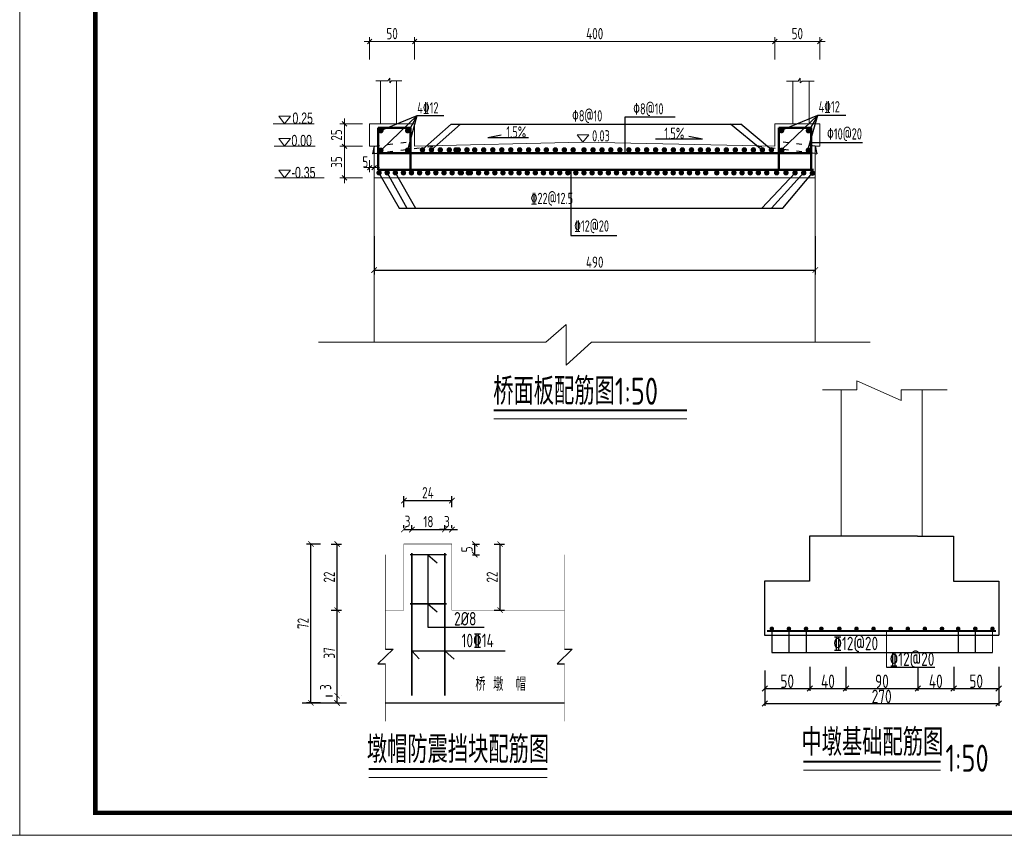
# Model space of a CAD drawing. Header units: inches. Extents: x 112594 to 193184, y 44995 to 116598.
# Tile 23 of 153: x 117681 to 119868, y 58251 to 60063. Entities that reach past the tile are written whole.
import ezdxf

# ---------------------------------------------------------------- set-up
doc = ezdxf.new("R2010")
doc.units = ezdxf.units.IN
doc.header["$MEASUREMENT"] = 0
doc.linetypes.add('ACAD_ISO03W100', pattern=[30, 12, -18])
doc.layers.get('0').update_dxf_attribs({"lineweight": 15})
for name, color, linetype in [('1', 7, 'Continuous'), ('尺寸', 7, 'Continuous'), ('配筋2', 2, 'Continuous')]:
    doc.layers.add(name, color=color, linetype=linetype)
for name, color, linetype, lineweight in [('2CSX', 1, 'Continuous', 40), ('BM1', 7, 'Continuous', 15), ('文字', 7, 'Continuous', 20), ('标准线', 2, 'Continuous', 20), ('细实线', 4, 'Continuous', 25), ('虚线', 2, 'ACAD_ISO03W100', 25), ('轮廓线', 1, 'Continuous', 40), ('配筋1', 1, 'Continuous', 50)]:
    doc.layers.add(name, color=color, linetype=linetype, lineweight=lineweight)
doc.styles.add('HZTXT', font='tssdeng.shx', dxfattribs={"width": 0.75, "bigfont": 'hztxt.shx'})
doc.styles.get("Standard").update_dxf_attribs({"font": 'hztxt_e.shx', "width": 0.7, "bigfont": 'hztxt.shx'})
doc.styles.add('TSSD_Dimension', font='Tssdeng.shx', dxfattribs={"width": 0.7, "bigfont": 'hztxt.shx'})
doc.dimstyles.new('3', dxfattribs={"dimtxt": 25, "dimasz": 12, "dimexe": 10, "dimexo": 30, "dimgap": 5, "dimtad": 1, "dimdec": 0, "dimzin": 0, "dimdsep": 46, "dimtxsty": 'HZTXT', "dimblk": 'ARCHTICK', "dimcen": 0, "dimclrt": 7, "dimazin": 2, "dimtfac": 1, "dimtdec": 0, "dimtix": 1, "dimtmove": 2, "dimatfit": 3, "dimfxl": 250, "dimtolj": 1, "dimtzin": 0, "dimarcsym": 0})
doc.dimstyles.new('6', dxfattribs={"dimtxt": 25, "dimasz": 12, "dimexe": 10, "dimexo": 130, "dimgap": 5, "dimtad": 1, "dimdec": 0, "dimzin": 0, "dimdsep": 46, "dimtxsty": 'HZTXT', "dimblk": 'ARCHTICK', "dimcen": 0, "dimclrt": 7, "dimazin": 2, "dimtfac": 1, "dimtdec": 0, "dimtix": 1, "dimtmove": 2, "dimatfit": 3, "dimfxl": 250, "dimtolj": 1, "dimtzin": 0, "dimarcsym": 0})
doc.dimstyles.new('ISO-25', dxfattribs={"dimtxt": 25, "dimasz": 10, "dimexe": 10, "dimexo": 12, "dimgap": 4, "dimtad": 1, "dimdec": 0, "dimdsep": 46, "dimtxsty": 'HZTXT', "dimblk": 'OBLIQUE', "dimcen": 2.5, "dimdle": 12, "dimclrd": 3, "dimclre": 3, "dimclrt": 3, "dimadec": 0, "dimazin": 0, "dimtfac": 1, "dimtdec": 0, "dimtmove": 2, "dimatfit": 3, "dimfxl": 40, "dimfxlon": 1, "dimarcsym": 0})
doc.dimstyles.new('副本STANDARD', dxfattribs={"dimtxt": 45, "dimasz": 7.5, "dimexe": 5, "dimexo": 2.5, "dimgap": 1, "dimtad": 1, "dimdec": 0, "dimzin": 1, "dimdsep": 46, "dimtxsty": 'HZTXT', "dimblk1": 'OBLIQUE', "dimblk2": 'OBLIQUE', "dimsah": 1, "dimcen": 10, "dimclrd": 4, "dimclre": 4, "dimclrt": 4, "dimadec": 0, "dimazin": 0, "dimtfac": 1, "dimtdec": 0, "dimtmove": 2, "dimatfit": 3, "dimldrblk": 'OBLIQUE', "dimfxl": 1, "dimtolj": 1, "dimtzin": 0, "dimarcsym": 0})

# ---------------------------------------------------------------- blocks, each defined once
blk = doc.blocks.new('_ArchTick')
at = {"color": 0, "linetype": 'ByBlock', "const_width": 0.15}
blk.add_lwpolyline([(-0.5, -0.5), (0.5, 0.5)], dxfattribs=at)
blk = doc.blocks.new('*D560')
at = {"color": 0, "lineweight": -2}
for p, q in [((118686.8, 58897.9), (118702.4, 58897.9)), ((118692.4, 58874.2), (118692.4, 58897.9)), ((118686.8, 58874.2), (118702.4, 58874.2))]:
    blk.add_line(p, q, dxfattribs=at)
at = {"color": 0, "lineweight": -2, "xscale": 12, "yscale": 12, "zscale": 12}
for p, rotation in [((118692.4, 58897.9), 90), ((118692.4, 58874.2), 270)]:
    blk.add_blockref('_ArchTick', p, dxfattribs=dict(at, rotation=rotation))
at = {"color": 7, "insert": (118674.9, 58886.1), "char_height": 25, "attachment_point": 5, "rotation": 90, "style": 'HZTXT'}
blk.add_mtext('\\A1;5', dxfattribs=at)
blk = doc.blocks.new('*D561')
at = {"color": 0, "lineweight": -2}
for p, q in [((118734.9, 58897.9), (118758.3, 58897.9)), ((118748.3, 58751.1), (118748.3, 58897.9)), ((118734.9, 58751.1), (118758.3, 58751.1))]:
    blk.add_line(p, q, dxfattribs=at)
at = {"color": 0, "lineweight": -2, "xscale": 12, "yscale": 12, "zscale": 12}
for p, rotation in [((118748.3, 58897.9), 90), ((118748.3, 58751.1), 270)]:
    blk.add_blockref('_ArchTick', p, dxfattribs=dict(at, rotation=rotation))
at = {"color": 7, "insert": (118730.8, 58824.5), "char_height": 25, "attachment_point": 5, "rotation": 90, "style": 'HZTXT'}
blk.add_mtext('\\A1;22', dxfattribs=at)
blk = doc.blocks.new('*D562')
at = {"color": 0, "lineweight": -2}
for p, q in [((118534.7, 58979.7), (118534.7, 59004.4)), ((118641.4, 58979.7), (118641.4, 59004.4)), ((118534.7, 58994.4), (118641.4, 58994.4))]:
    blk.add_line(p, q, dxfattribs=at)
at = {"color": 0, "lineweight": -2, "xscale": 12, "yscale": 12, "zscale": 12, "rotation": 180}
blk.add_blockref('_ArchTick', (118534.7, 58994.4), dxfattribs=at)
at = {"color": 0, "lineweight": -2, "xscale": 12, "yscale": 12, "zscale": 12}
blk.add_blockref('_ArchTick', (118641.4, 58994.4), dxfattribs=at)
at = {"color": 7, "insert": (118588.1, 59011.9), "char_height": 25, "attachment_point": 5, "style": 'HZTXT'}
blk.add_mtext('\\A1;24', dxfattribs=at)
blk = doc.blocks.new('*D563')
at = {"color": 0, "lineweight": -2}
for p, q in [((118625.6, 58931.5), (118625.6, 58940.1)), ((118641.4, 58933.5), (118641.4, 58940.1)), ((118625.6, 58930.1), (118613.6, 58930.1)), ((118625.6, 58930.1), (118641.4, 58930.1)), ((118641.4, 58930.1), (118653.4, 58930.1))]:
    blk.add_line(p, q, dxfattribs=at)
at = {"color": 0, "lineweight": -2, "xscale": 12, "yscale": 12, "zscale": 12}
blk.add_blockref('_ArchTick', (118625.6, 58930.1), dxfattribs=at)
at = {"color": 0, "lineweight": -2, "xscale": 12, "yscale": 12, "zscale": 12, "rotation": 180}
blk.add_blockref('_ArchTick', (118641.4, 58930.1), dxfattribs=at)
at = {"color": 7, "insert": (118630.3, 58947.6), "char_height": 25, "attachment_point": 5, "style": 'HZTXT'}
blk.add_mtext('\\A1;3', dxfattribs=at)
blk = doc.blocks.new('*D564')
at = {"color": 0, "lineweight": -2}
for p, q in [((118552.5, 58931.5), (118552.5, 58940.1)), ((118625.6, 58931.5), (118625.6, 58940.1)), ((118552.5, 58930.1), (118625.6, 58930.1))]:
    blk.add_line(p, q, dxfattribs=at)
at = {"color": 0, "lineweight": -2, "xscale": 12, "yscale": 12, "zscale": 12, "rotation": 180}
blk.add_blockref('_ArchTick', (118552.5, 58930.1), dxfattribs=at)
at = {"color": 0, "lineweight": -2, "xscale": 12, "yscale": 12, "zscale": 12}
blk.add_blockref('_ArchTick', (118625.6, 58930.1), dxfattribs=at)
at = {"color": 7, "insert": (118589.1, 58947.6), "char_height": 25, "attachment_point": 5, "style": 'HZTXT'}
blk.add_mtext('\\A1;18', dxfattribs=at)
blk = doc.blocks.new('*D565')
at = {"color": 0, "lineweight": -2}
for p, q in [((118534.7, 58933.5), (118534.7, 58940.1)), ((118552.5, 58931.5), (118552.5, 58940.1)), ((118534.7, 58930.1), (118552.5, 58930.1))]:
    blk.add_line(p, q, dxfattribs=at)
at = {"color": 0, "lineweight": -2, "xscale": 12, "yscale": 12, "zscale": 12, "rotation": 180}
blk.add_blockref('_ArchTick', (118534.7, 58930.1), dxfattribs=at)
at = {"color": 0, "lineweight": -2, "xscale": 12, "yscale": 12, "zscale": 12}
blk.add_blockref('_ArchTick', (118552.5, 58930.1), dxfattribs=at)
at = {"color": 7, "insert": (118542.9, 58948.4), "char_height": 25, "attachment_point": 5, "style": 'HZTXT'}
blk.add_mtext('\\A1;3', dxfattribs=at)
blk = doc.blocks.new('*D566')
at = {"color": 0, "lineweight": -2}
for p, q in [((118349.4, 58897.9), (118318.3, 58897.9)), ((118328.3, 58544.9), (118328.3, 58897.9)), ((118349.4, 58544.9), (118318.3, 58544.9))]:
    blk.add_line(p, q, dxfattribs=at)
at = {"color": 0, "lineweight": -2, "xscale": 12, "yscale": 12, "zscale": 12}
for p, rotation in [((118328.3, 58897.9), 90), ((118328.3, 58544.9), 270)]:
    blk.add_blockref('_ArchTick', p, dxfattribs=dict(at, rotation=rotation))
at = {"color": 7, "insert": (118310.8, 58721.4), "char_height": 25, "attachment_point": 5, "rotation": 90, "style": 'HZTXT'}
blk.add_mtext('\\A1;72', dxfattribs=at)
blk = doc.blocks.new('*D567')
at = {"color": 0, "lineweight": -2}
for p, q in [((118361, 58560.7), (118376.3, 58560.7)), ((118386.3, 58544.9), (118386.3, 58560.7)), ((118388, 58544.9), (118396.3, 58544.9))]:
    blk.add_line(p, q, dxfattribs=at)
at = {"color": 0, "lineweight": -2, "xscale": 12, "yscale": 12, "zscale": 12}
for p, rotation in [((118386.3, 58560.7), 90), ((118386.3, 58544.9), 270)]:
    blk.add_blockref('_ArchTick', p, dxfattribs=dict(at, rotation=rotation))
at = {"color": 7, "insert": (118360.8, 58579.9), "char_height": 25, "attachment_point": 5, "rotation": 90, "style": 'HZTXT'}
blk.add_mtext('\\A1;3', dxfattribs=at)
blk = doc.blocks.new('*D568')
at = {"color": 0, "lineweight": -2}
for p, q in [((118372.9, 58897.9), (118396.4, 58897.9)), ((118386.4, 58751.1), (118386.4, 58897.9)), ((118372.9, 58751.1), (118396.4, 58751.1))]:
    blk.add_line(p, q, dxfattribs=at)
at = {"color": 0, "lineweight": -2, "xscale": 12, "yscale": 12, "zscale": 12}
for p, rotation in [((118386.4, 58897.9), 90), ((118386.4, 58751.1), 270)]:
    blk.add_blockref('_ArchTick', p, dxfattribs=dict(at, rotation=rotation))
at = {"color": 7, "insert": (118368.9, 58824.5), "char_height": 25, "attachment_point": 5, "rotation": 90, "style": 'HZTXT'}
blk.add_mtext('\\A1;22', dxfattribs=at)
blk = doc.blocks.new('*D569')
at = {"color": 0, "lineweight": -2}
for p, q in [((118372.9, 58751.1), (118396.4, 58751.1)), ((118386.4, 58560.7), (118386.4, 58751.1)), ((118396.2, 58560.7), (118396.4, 58560.7))]:
    blk.add_line(p, q, dxfattribs=at)
at = {"color": 0, "lineweight": -2, "xscale": 12, "yscale": 12, "zscale": 12}
for p, rotation in [((118386.4, 58751.1), 90), ((118386.4, 58560.7), 270)]:
    blk.add_blockref('_ArchTick', p, dxfattribs=dict(at, rotation=rotation))
at = {"color": 7, "insert": (118368.9, 58655.9), "char_height": 25, "attachment_point": 5, "rotation": 90, "style": 'HZTXT'}
blk.add_mtext('\\A1;37', dxfattribs=at)
blk = doc.blocks.new('_Oblique')
at = {"color": 0, "linetype": 'ByBlock', "lineweight": -2}
blk.add_line((-0.5, -0.5), (0.5, 0.5), dxfattribs=at)
blk = doc.blocks.new('*D590')
at = {"layer": '2CSX', "color": 4, "lineweight": -2}
for p, q in [((119436.3, 58625.2), (119436.3, 58572)), ((119516.6, 58625.2), (119516.6, 58572)), ((119436.3, 58577), (119516.6, 58577))]:
    blk.add_line(p, q, dxfattribs=at)
at = {"layer": '2CSX', "color": 4, "lineweight": -2, "xscale": 12, "yscale": 12, "zscale": 12, "rotation": 180}
blk.add_blockref('_Oblique', (119436.3, 58577), dxfattribs=at)
at = {"layer": '2CSX', "color": 4, "lineweight": -2, "xscale": 12, "yscale": 12, "zscale": 12}
blk.add_blockref('_Oblique', (119516.6, 58577), dxfattribs=at)
at = {"layer": '2CSX', "color": 4, "lineweight": -3, "insert": (119476.5, 58593), "char_height": 30, "attachment_point": 5, "style": 'HZTXT'}
blk.add_mtext('\\A1;40', dxfattribs=at)
blk = doc.blocks.new('*D591')
at = {"layer": '2CSX', "color": 4, "lineweight": -2}
for p, q in [((119516.6, 58625.2), (119516.6, 58572)), ((119676.3, 58625.2), (119676.3, 58572)), ((119516.6, 58577), (119676.3, 58577))]:
    blk.add_line(p, q, dxfattribs=at)
at = {"layer": '2CSX', "color": 4, "lineweight": -2, "xscale": 12, "yscale": 12, "zscale": 12, "rotation": 180}
blk.add_blockref('_Oblique', (119516.6, 58577), dxfattribs=at)
at = {"layer": '2CSX', "color": 4, "lineweight": -2, "xscale": 12, "yscale": 12, "zscale": 12}
blk.add_blockref('_Oblique', (119676.3, 58577), dxfattribs=at)
at = {"layer": '2CSX', "color": 4, "lineweight": -3, "insert": (119596.5, 58593), "char_height": 30, "attachment_point": 5, "style": 'HZTXT'}
blk.add_mtext('\\A1;90', dxfattribs=at)
blk = doc.blocks.new('*D592')
at = {"layer": '2CSX', "color": 4, "lineweight": -2}
for p, q in [((119676.3, 58625.2), (119676.3, 58572)), ((119755.8, 58625.2), (119755.8, 58572)), ((119676.3, 58577), (119755.8, 58577))]:
    blk.add_line(p, q, dxfattribs=at)
at = {"layer": '2CSX', "color": 4, "lineweight": -2, "xscale": 12, "yscale": 12, "zscale": 12, "rotation": 180}
blk.add_blockref('_Oblique', (119676.3, 58577), dxfattribs=at)
at = {"layer": '2CSX', "color": 4, "lineweight": -2, "xscale": 12, "yscale": 12, "zscale": 12}
blk.add_blockref('_Oblique', (119755.8, 58577), dxfattribs=at)
at = {"layer": '2CSX', "color": 4, "lineweight": -3, "insert": (119716.1, 58593), "char_height": 30, "attachment_point": 5, "style": 'HZTXT'}
blk.add_mtext('\\A1;40', dxfattribs=at)
blk = doc.blocks.new('*D593')
at = {"layer": '2CSX', "color": 4, "lineweight": -2}
for p, q in [((119755.8, 58625.2), (119755.8, 58572)), ((119855.8, 58625.2), (119855.8, 58572)), ((119755.8, 58577), (119855.8, 58577))]:
    blk.add_line(p, q, dxfattribs=at)
at = {"layer": '2CSX', "color": 4, "lineweight": -2, "xscale": 12, "yscale": 12, "zscale": 12, "rotation": 180}
blk.add_blockref('_Oblique', (119755.8, 58577), dxfattribs=at)
at = {"layer": '2CSX', "color": 4, "lineweight": -2, "xscale": 12, "yscale": 12, "zscale": 12}
blk.add_blockref('_Oblique', (119855.8, 58577), dxfattribs=at)
at = {"layer": '2CSX', "color": 4, "lineweight": -3, "insert": (119805.8, 58593), "char_height": 30, "attachment_point": 5, "style": 'HZTXT'}
blk.add_mtext('\\A1;50', dxfattribs=at)
blk = doc.blocks.new('*D594')
at = {"layer": '2CSX', "color": 4, "lineweight": -2}
for p, q in [((119336.1, 58616.9), (119336.1, 58572)), ((119436.1, 58616.9), (119436.1, 58572)), ((119336.1, 58577), (119436.1, 58577))]:
    blk.add_line(p, q, dxfattribs=at)
at = {"layer": '2CSX', "color": 4, "lineweight": -2, "xscale": 12, "yscale": 12, "zscale": 12, "rotation": 180}
blk.add_blockref('_Oblique', (119336.1, 58577), dxfattribs=at)
at = {"layer": '2CSX', "color": 4, "lineweight": -2, "xscale": 12, "yscale": 12, "zscale": 12}
blk.add_blockref('_Oblique', (119436.1, 58577), dxfattribs=at)
at = {"layer": '2CSX', "color": 4, "lineweight": -3, "insert": (119386.1, 58593), "char_height": 30, "attachment_point": 5, "style": 'HZTXT'}
blk.add_mtext('\\A1;50', dxfattribs=at)
blk = doc.blocks.new('*D595')
at = {"layer": '2CSX', "color": 4, "lineweight": -2}
for p, q in [((119855.8, 58589.9), (119855.8, 58538.3)), ((119336.1, 58583.1), (119336.1, 58538.3)), ((119336.1, 58543.3), (119855.8, 58543.3))]:
    blk.add_line(p, q, dxfattribs=at)
at = {"layer": '2CSX', "color": 4, "lineweight": -2, "xscale": 12, "yscale": 12, "zscale": 12, "rotation": 180}
blk.add_blockref('_Oblique', (119336.1, 58543.3), dxfattribs=at)
at = {"layer": '2CSX', "color": 4, "lineweight": -2, "xscale": 12, "yscale": 12, "zscale": 12}
blk.add_blockref('_Oblique', (119855.8, 58543.3), dxfattribs=at)
at = {"layer": '2CSX', "color": 4, "lineweight": -3, "insert": (119595.9, 58559.3), "char_height": 30, "attachment_point": 5, "style": 'HZTXT'}
blk.add_mtext('\\A1;270', dxfattribs=at)
blk = doc.blocks.new('*D665')
at = {"color": 0, "lineweight": -2}
for p, q in [((118468.5, 59581.6), (118468.5, 59496.6)), ((119448.5, 59581.6), (119448.5, 59496.6)), ((118468.5, 59506.6), (119448.5, 59506.6))]:
    blk.add_line(p, q, dxfattribs=at)
at = {"color": 0, "lineweight": -2, "xscale": 12, "yscale": 12, "zscale": 12, "rotation": 180}
blk.add_blockref('_ArchTick', (118468.5, 59506.6), dxfattribs=at)
at = {"color": 0, "lineweight": -2, "xscale": 12, "yscale": 12, "zscale": 12}
blk.add_blockref('_ArchTick', (119448.5, 59506.6), dxfattribs=at)
at = {"color": 7, "insert": (118958.5, 59524.1), "char_height": 25, "attachment_point": 5, "style": 'HZTXT'}
blk.add_mtext('\\A1;490', dxfattribs=at)
blk = doc.blocks.new('*D659')
at = {"layer": '细实线', "color": 3, "lineweight": 15}
for p, q in [((118546.5, 60014.3), (119370.5, 60014.3)), ((118558.5, 59974.3), (118558.5, 60024.3)), ((119358.5, 59974.3), (119358.5, 60024.3))]:
    blk.add_line(p, q, dxfattribs=at)
at = {"layer": '细实线', "color": 3, "lineweight": 15, "xscale": 10, "yscale": 10, "zscale": 10, "rotation": 180}
blk.add_blockref('_Oblique', (118558.5, 60014.3), dxfattribs=at)
at = {"layer": '细实线', "color": 3, "lineweight": 15, "xscale": 10, "yscale": 10, "zscale": 10}
blk.add_blockref('_Oblique', (119358.5, 60014.3), dxfattribs=at)
at = {"layer": '细实线', "color": 3, "insert": (118958.5, 60031.8), "char_height": 25, "attachment_point": 5, "style": 'HZTXT'}
blk.add_mtext('400', dxfattribs=at)
blk = doc.blocks.new('*D660')
at = {"layer": '细实线', "color": 3, "lineweight": 15}
for p, q in [((119346.5, 60014.3), (119470.5, 60014.3)), ((119358.5, 59974.3), (119358.5, 60024.3)), ((119458.5, 59974.3), (119458.5, 60024.3))]:
    blk.add_line(p, q, dxfattribs=at)
at = {"layer": '细实线', "color": 3, "lineweight": 15, "xscale": 10, "yscale": 10, "zscale": 10, "rotation": 180}
blk.add_blockref('_Oblique', (119358.5, 60014.3), dxfattribs=at)
at = {"layer": '细实线', "color": 3, "lineweight": 15, "xscale": 10, "yscale": 10, "zscale": 10}
blk.add_blockref('_Oblique', (119458.5, 60014.3), dxfattribs=at)
at = {"layer": '细实线', "color": 3, "insert": (119408.5, 60031.8), "char_height": 25, "attachment_point": 5, "style": 'HZTXT'}
blk.add_mtext('50', dxfattribs=at)
blk = doc.blocks.new('*D661')
at = {"layer": '细实线', "color": 3, "lineweight": 15}
for p, q in [((118458.5, 59750.6), (118458.5, 59724.1)), ((118468.5, 59750.6), (118468.5, 59724.1)), ((118446.5, 59734.1), (118480.5, 59734.1))]:
    blk.add_line(p, q, dxfattribs=at)
at = {"layer": '细实线', "color": 3, "lineweight": 15, "xscale": 10, "yscale": 10, "zscale": 10, "rotation": 180}
blk.add_blockref('_Oblique', (118458.5, 59734.1), dxfattribs=at)
at = {"layer": '细实线', "color": 3, "lineweight": 15, "xscale": 10, "yscale": 10, "zscale": 10}
blk.add_blockref('_Oblique', (118468.5, 59734.1), dxfattribs=at)
at = {"layer": '细实线', "color": 3, "insert": (118448.9, 59746.9), "char_height": 25, "attachment_point": 5, "style": 'HZTXT'}
blk.add_mtext('5', dxfattribs=at)
blk = doc.blocks.new('*D662')
at = {"layer": '细实线', "color": 3, "lineweight": 15}
for p, q in [((118402.6, 59843.6), (118402.6, 59769.6)), ((118442.6, 59831.6), (118392.6, 59831.6)), ((118442.6, 59781.6), (118392.6, 59781.6))]:
    blk.add_line(p, q, dxfattribs=at)
at = {"layer": '细实线', "color": 3, "lineweight": 15, "xscale": 10, "yscale": 10, "zscale": 10}
for p, rotation in [((118402.6, 59831.6), 90), ((118402.6, 59781.6), 270)]:
    blk.add_blockref('_Oblique', p, dxfattribs=dict(at, rotation=rotation))
at = {"layer": '细实线', "color": 3, "insert": (118385.1, 59806.6), "char_height": 25, "attachment_point": 5, "rotation": 90, "style": 'HZTXT'}
blk.add_mtext('25', dxfattribs=at)
blk = doc.blocks.new('*D663')
at = {"layer": '细实线', "color": 3, "lineweight": 15}
for p, q in [((118402.6, 59793.6), (118402.6, 59699.6)), ((118442.6, 59781.6), (118392.6, 59781.6)), ((118442.6, 59711.6), (118392.6, 59711.6))]:
    blk.add_line(p, q, dxfattribs=at)
at = {"layer": '细实线', "color": 3, "lineweight": 15, "xscale": 10, "yscale": 10, "zscale": 10}
for p, rotation in [((118402.6, 59781.6), 90), ((118402.6, 59711.6), 270)]:
    blk.add_blockref('_Oblique', p, dxfattribs=dict(at, rotation=rotation))
at = {"layer": '细实线', "color": 3, "insert": (118385.1, 59746.6), "char_height": 25, "attachment_point": 5, "rotation": 90, "style": 'HZTXT'}
blk.add_mtext('35', dxfattribs=at)
blk = doc.blocks.new('*D664')
at = {"layer": '细实线', "color": 3, "lineweight": 15}
for p, q in [((118446.5, 60014.3), (118570.5, 60014.3)), ((118458.5, 59974.3), (118458.5, 60024.3)), ((118558.5, 59974.3), (118558.5, 60024.3))]:
    blk.add_line(p, q, dxfattribs=at)
at = {"layer": '细实线', "color": 3, "lineweight": 15, "xscale": 10, "yscale": 10, "zscale": 10, "rotation": 180}
blk.add_blockref('_Oblique', (118458.5, 60014.3), dxfattribs=at)
at = {"layer": '细实线', "color": 3, "lineweight": 15, "xscale": 10, "yscale": 10, "zscale": 10}
blk.add_blockref('_Oblique', (118558.5, 60014.3), dxfattribs=at)
at = {"layer": '细实线', "color": 3, "insert": (118508.5, 60031.8), "char_height": 25, "attachment_point": 5, "style": 'HZTXT'}
blk.add_mtext('50', dxfattribs=at)
blk = doc.blocks.new('三角形')
at = {"layer": '轮廓线', "color": 0, "lineweight": 20}
for p, q in [((24441.9, 199232.1), (24477.5, 199232.1)), ((24459.3, 199208.6), (24441.9, 199232.1)), ((24477.5, 199232.1), (24459.3, 199208.6))]:
    blk.add_line(p, q, dxfattribs=at)

msp = doc.modelspace()

# ---------------------------------------------------------------- hatches: boundary and pattern name
at = {"layer": '配筋1'}
for points in [[(118489.65589, 59816.23252, 1), (118477.48519, 59816.23252, 1)], [(118549.17645, 59816.38131, 1), (118537.00576, 59816.38131, 1)], [(119379.65589, 59816.44432, 1), (119367.48519, 59816.44432, 1)], [(119439.3096, 59816.23252, 1), (119427.1389, 59816.23252, 1)], [(118489.65589, 59772.73129, 1), (118477.48519, 59772.73129, 1)], [(118548.8849, 59772.73129, 1), (118536.7142, 59772.73129, 1)], [(118582.02623, 59773.57769, 1), (118569.85554, 59773.57769, 1)], [(118602.02623, 59773.57769, 1), (118589.85554, 59773.57769, 1)], [(118621.57163, 59773.57769, 1), (118609.40093, 59773.57769, 1)], [(118641.57163, 59773.57769, 1), (118629.40093, 59773.57769, 1)], [(118656.36833, 59773.57769, 1), (118644.19763, 59773.57769, 1)], [(118661.57163, 59773.57769, 1), (118649.40093, 59773.57769, 1)], [(118680.69756, 59773.57769, 1), (118668.52687, 59773.57769, 1)], [(118680.95924, 59773.57769, 1), (118668.78855, 59773.57769, 1)], [(118698.05151, 59773.57769, 1), (118685.88081, 59773.57769, 1)], [(118718.05151, 59773.57769, 1), (118705.88081, 59773.57769, 1)], [(118738.24444, 59773.57769, 1), (118726.07374, 59773.57769, 1)], [(118758.24444, 59773.57769, 1), (118746.07374, 59773.57769, 1)], [(118778.24444, 59773.57769, 1), (118766.07374, 59773.57769, 1)], [(118797.78983, 59773.57769, 1), (118785.61913, 59773.57769, 1)], [(118817.78983, 59773.57769, 1), (118805.61913, 59773.57769, 1)], [(118837.78983, 59773.57769, 1), (118825.61913, 59773.57769, 1)], [(118857.17744, 59773.57769, 1), (118845.00675, 59773.57769, 1)], [(118877.17744, 59773.57769, 1), (118865.00675, 59773.57769, 1)], [(118897.17744, 59773.57769, 1), (118885.00675, 59773.57769, 1)], [(118916.72284, 59773.57769, 1), (118904.55214, 59773.57769, 1)], [(118940.8725, 59773.57769, 1), (118928.7018, 59773.57769, 1)], [(118960.8725, 59773.57769, 1), (118948.7018, 59773.57769, 1)], [(118980.8725, 59773.57769, 1), (118968.7018, 59773.57769, 1)], [(119000.41789, 59773.57769, 1), (118988.24719, 59773.57769, 1)], [(119020.41789, 59773.57769, 1), (119008.24719, 59773.57769, 1)], [(119040.41789, 59773.57769, 1), (119028.24719, 59773.57769, 1)], [(119059.8055, 59773.57769, 1), (119047.63481, 59773.57769, 1)], [(119079.8055, 59773.57769, 1), (119067.63481, 59773.57769, 1)], [(119099.8055, 59773.57769, 1), (119087.63481, 59773.57769, 1)], [(119119.3509, 59773.57769, 1), (119107.1802, 59773.57769, 1)], [(119139.3509, 59773.57769, 1), (119127.1802, 59773.57769, 1)], [(119159.3509, 59773.57769, 1), (119147.1802, 59773.57769, 1)], [(119179.54382, 59773.57769, 1), (119167.37313, 59773.57769, 1)], [(119199.54382, 59773.57769, 1), (119187.37313, 59773.57769, 1)], [(119216.89777, 59773.57769, 1), (119204.72708, 59773.57769, 1)], [(119236.89777, 59773.57769, 1), (119224.72708, 59773.57769, 1)], [(119256.89777, 59773.57769, 1), (119244.72708, 59773.57769, 1)], [(119276.89777, 59773.57769, 1), (119264.72708, 59773.57769, 1)], [(119296.89777, 59773.57769, 1), (119284.72708, 59773.57769, 1)], [(119317.0907, 59773.57769, 1), (119304.92, 59773.57769, 1)], [(119337.0907, 59773.57769, 1), (119324.92, 59773.57769, 1)], [(119357.0907, 59773.57769, 1), (119344.92, 59773.57769, 1)], [(119380.27222, 59772.73129, 1), (119368.10152, 59772.73129, 1)], [(119439.11392, 59772.73129, 1), (119426.94323, 59772.73129, 1)], [(118485.65589, 59722.7038, 1), (118473.48519, 59722.7038, 1)], [(118503.65589, 59722.7038, 1), (118491.48519, 59722.7038, 1)], [(118521.79033, 59722.7038, 1), (118509.61964, 59722.7038, 1)], [(118539.79033, 59722.7038, 1), (118527.61964, 59722.7038, 1)], [(118557.59632, 59722.7038, 1), (118545.42562, 59722.7038, 1)], [(118575.59632, 59722.7038, 1), (118563.42562, 59722.7038, 1)], [(118593.73076, 59722.7038, 1), (118581.56007, 59722.7038, 1)], [(118611.73076, 59722.7038, 1), (118599.56007, 59722.7038, 1)], [(118629.91684, 59722.7038, 1), (118617.74614, 59722.7038, 1)], [(118647.91684, 59722.7038, 1), (118635.74614, 59722.7038, 1)], [(118666.05128, 59722.7038, 1), (118653.88059, 59722.7038, 1)], [(118668.35845, 59722.7038, 1), (118656.18776, 59722.7038, 1)], [(118684.05128, 59722.7038, 1), (118671.88059, 59722.7038, 1)], [(118688.46478, 59722.7038, 1), (118676.29408, 59722.7038, 1)], [(118706.65085, 59722.7038, 1), (118694.48016, 59722.7038, 1)], [(118724.65085, 59722.7038, 1), (118712.48016, 59722.7038, 1)], [(118742.7853, 59722.7038, 1), (118730.6146, 59722.7038, 1)], [(118760.7853, 59722.7038, 1), (118748.6146, 59722.7038, 1)], [(118778.59128, 59722.7038, 1), (118766.42058, 59722.7038, 1)], [(118796.59128, 59722.7038, 1), (118784.42058, 59722.7038, 1)], [(118814.72572, 59722.7038, 1), (118802.55503, 59722.7038, 1)], [(118832.72572, 59722.7038, 1), (118820.55503, 59722.7038, 1)], [(118850.74235, 59722.7038, 1), (118838.57166, 59722.7038, 1)], [(118868.74235, 59722.7038, 1), (118856.57166, 59722.7038, 1)], [(118886.8768, 59722.7038, 1), (118874.7061, 59722.7038, 1)], [(118904.8768, 59722.7038, 1), (118892.7061, 59722.7038, 1)], [(118922.68278, 59722.7038, 1), (118910.51208, 59722.7038, 1)], [(118940.68278, 59722.7038, 1), (118928.51208, 59722.7038, 1)], [(118958.81723, 59722.7038, 1), (118946.64653, 59722.7038, 1)], [(118976.81723, 59722.7038, 1), (118964.64653, 59722.7038, 1)], [(118995.0033, 59722.7038, 1), (118982.8326, 59722.7038, 1)], [(119013.0033, 59722.7038, 1), (119000.8326, 59722.7038, 1)], [(119031.13775, 59722.7038, 1), (119018.96705, 59722.7038, 1)], [(119049.13775, 59722.7038, 1), (119036.96705, 59722.7038, 1)], [(119066.94373, 59722.7038, 1), (119054.77303, 59722.7038, 1)], [(119084.94373, 59722.7038, 1), (119072.77303, 59722.7038, 1)], [(119103.07817, 59722.7038, 1), (119090.90748, 59722.7038, 1)], [(119121.07817, 59722.7038, 1), (119108.90748, 59722.7038, 1)], [(119138.96459, 59722.7038, 1), (119126.79389, 59722.7038, 1)], [(119157.09904, 59722.7038, 1), (119144.92834, 59722.7038, 1)], [(119175.09904, 59722.7038, 1), (119162.92834, 59722.7038, 1)], [(119193.11566, 59722.7038, 1), (119180.94497, 59722.7038, 1)], [(119211.11566, 59722.7038, 1), (119198.94497, 59722.7038, 1)], [(119235.73268, 59722.7038, 1), (119223.56198, 59722.7038, 1)], [(119255.73268, 59722.7038, 1), (119243.56198, 59722.7038, 1)], [(119273.73268, 59722.7038, 1), (119261.56198, 59722.7038, 1)], [(119291.91875, 59722.7038, 1), (119279.74806, 59722.7038, 1)], [(119309.91875, 59722.7038, 1), (119297.74806, 59722.7038, 1)], [(119328.0532, 59722.7038, 1), (119315.8825, 59722.7038, 1)], [(119346.74761, 59722.7038, 1), (119334.57692, 59722.7038, 1)], [(119368.62094, 59722.7038, 1), (119356.45025, 59722.7038, 1)], [(119389.39869, 59722.7038, 1), (119377.228, 59722.7038, 1)], [(119409.61638, 59722.7038, 1), (119397.44568, 59722.7038, 1)], [(119428.90608, 59722.7038, 1), (119416.73538, 59722.7038, 1)], [(119448.14046, 59721.92985, 1), (119435.96976, 59721.92985, 1)]]:
    msp.add_hatch(color=256, dxfattribs=at).paths.add_polyline_path(points)

# ---------------------------------------------------------------- linework, layer by layer
for p, q in [((118472.29126, 59926.94012), (118498.68456, 59926.94012)), ((118482.48518, 59831.61844), (118482.48518, 59926.94012)), ((118498.68456, 59926.94012), (118503.14536, 59933.10174)), ((118503.14536, 59933.10174), (118503.14536, 59922.8475)), ((118503.14536, 59922.8475), (118507.35744, 59926.94012)), ((118507.35744, 59926.94012), (118529.87679, 59926.94012)), ((118518.48518, 59831.61844), (118518.48518, 59926.94012)), ((119384.24739, 59926.39202), (119410.64069, 59926.39202)), ((119404.48518, 59926.39202), (119391.80442, 59926.39202)), ((119398.48518, 59831.61844), (119398.48518, 59926.39202)), ((119410.64069, 59926.39202), (119415.1015, 59932.55364)), ((119415.1015, 59932.55364), (119415.1015, 59922.2994)), ((119415.1015, 59922.2994), (119419.31357, 59926.39202)), ((119419.31357, 59926.39202), (119445.83292, 59926.39202)), ((119434.48518, 59831.61844), (119434.48518, 59926.39202)), ((118335.50799, 59831.61844), (118244.58029, 59831.61844)), ((118458.48518, 59781.61844), (118458.48518, 59831.61844)), ((118458.48518, 59831.61844), (118558.48518, 59831.61844)), ((118558.48518, 59831.61844), (118558.48518, 59781.61844)), ((119458.48518, 59831.61844), (119358.48518, 59831.61844)), ((119358.48518, 59831.61844), (119358.48518, 59781.61844)), ((119458.48518, 59781.61844), (119458.48518, 59831.61844)), ((118558.48518, 59781.61844), (118932.41334, 59790.41367)), ((118932.41334, 59790.41367), (119358.48518, 59781.61844)), ((118337.29584, 59781.61847), (118246.36814, 59781.61847)), ((118468.48518, 59781.61844), (118458.48518, 59781.61844)), ((118468.48518, 59705.61844), (118468.48518, 59781.61844)), ((119448.48518, 59705.61844), (119448.48518, 59781.61844)), ((119448.48518, 59781.61844), (119458.48518, 59781.61844)), ((118357.67546, 59711.61847), (118247.88413, 59711.61847)), ((118468.48518, 59711.61844), (119448.48518, 59711.61844)), ((118468.48518, 59711.61844), (118468.48518, 59439.12258)), ((119448.48518, 59711.61844), (119448.48518, 59346.6197)), ((118468.48518, 59439.12258), (118468.48518, 59346.6197)), ((118895.00218, 59385.80887), (118849.8447, 59346.6197)), ((118895.00218, 59295.56453), (118895.00218, 59385.80887)), ((118849.8447, 59346.6197), (118344.78086, 59346.6197)), ((118951.44899, 59346.6197), (118895.00218, 59295.56453)), ((119448.48518, 59346.6197), (118951.44899, 59346.6197)), ((119448.48518, 59346.6197), (119570.09321, 59346.6197)), ((119505.76152, 58915.23149), (119505.76152, 59240.71401)), ((119685.76152, 58915.23149), (119685.76152, 59240.71401)), ((118734.76659, 59176.18271), (119037.16732, 59176.18271)), ((119037.16732, 59176.18271), (119163.30166, 59176.18271)), ((119606.79578, 58705.23149), (119606.79578, 58624.51241)), ((119841.87228, 58709.6394), (119841.87228, 58657.0942)), ((121924.19669, 58250.73177), (113438.54004, 58250.73177))]:
    msp.add_line(p, q)
at = {"lineweight": -3}
for p, q in [((118720.84695, 59801.20711), (118750.5366, 59807.01142)), ((118720.84695, 59801.20711), (118811.75787, 59801.20711)), ((119197.56785, 59797.50053), (119093.44763, 59797.50053)), ((119197.56785, 59797.50053), (119167.8782, 59803.30484)), ((118468.48518, 59781.61844), (118464.89392, 59765.04592)), ((119448.48518, 59781.61844), (119452.07645, 59765.04592)), ((118469.89202, 59765.66987), (118464.89392, 59765.04592)), ((119448.784, 59765.45694), (119452.07645, 59765.04592))]:
    msp.add_line(p, q, dxfattribs=at)
at = {"ltscale": 2}
for p, q in [((119540.79965, 59240.71401), (119540.79965, 59260.47282)), ((119639.4532, 59217.00342), (119540.79965, 59260.47282)), ((119540.79965, 59240.71401), (119464.13119, 59240.71401)), ((119639.4532, 59240.71401), (119639.4532, 59217.00342)), ((119639.4532, 59240.71401), (119741.68345, 59240.71401)), ((119422.54117, 58395.43992), (119726.87725, 58395.43992)), ((118457.16745, 58379.26358), (118852.66159, 58379.26358))]:
    msp.add_line(p, q, dxfattribs=at)
at = {"layer": '1', "linetype": 'Continuous', "ltscale": 2}
msp.add_line((118308.5372, 58544.92814), (118407.3747, 58544.92814), dxfattribs=at)
at = {"layer": 'BM1', "linetype": 'Continuous'}
msp.add_line((117681.36837, 61251.03484), (117681.36837, 58250.73177), dxfattribs=at)
at = {"layer": 'BM1', "color": 0, "linetype": 'Continuous'}
msp.add_line((117681.36837, 61220.72874), (117681.36837, 58250.73177), dxfattribs=at)
msp.add_line((117681.36837, 61220.72874), (117681.36837, 58250.73177), dxfattribs=at)
at = {"layer": 'BM1', "color": 0, "linetype": 'Continuous', "const_width": 9.99898}
msp.add_lwpolyline([(117849.21247, 58300.72667), (117849.21247, 61170.73385), (121874.20179, 61170.73385), (121874.20179, 58300.72667)], close=True, dxfattribs=at)
at = {"layer": 'BM1', "linetype": 'Continuous', "const_width": 3.51803}
for points in [[(118548.53924, 58874.21366), (118629.56274, 58874.21366)], [(118552.49274, 58878.16716), (118552.49274, 58560.74214)], [(118625.60924, 58878.16716), (118625.60924, 58560.74214)], [(118548.53924, 58765.12881), (118629.56274, 58765.12881)]]:
    msp.add_lwpolyline(points, dxfattribs=at)
at = {"layer": '尺寸', "ltscale": 2}
for p, q in [((119435.76152, 58915.23149), (119435.76152, 58815.23149)), ((119675.75893, 58915.23149), (119435.76152, 58915.23149)), ((119675.75893, 58915.23149), (119755.75893, 58915.23149)), ((119755.75893, 58915.23149), (119755.75893, 58815.23149)), ((118588.05099, 58874.21366), (118588.05099, 58712.81868)), ((118588.05099, 58874.21366), (118608.93721, 58856.06336)), ((119435.76152, 58815.23149), (119335.76152, 58815.23149)), ((119335.76152, 58815.23149), (119335.76152, 58695.23149)), ((119755.75893, 58815.23149), (119855.75893, 58815.23149)), ((119855.75893, 58815.23149), (119855.75893, 58695.23149)), ((118588.05099, 58765.12881), (118608.93721, 58746.97851)), ((118588.05099, 58712.81868), (118712.8609, 58712.81868)), ((119351.87228, 58707.1394), (119351.87228, 58657.0942)), ((119389.87228, 58709.6394), (119389.87228, 58657.0942)), ((119427.87228, 58709.6394), (119427.87228, 58657.0942)), ((119765.87228, 58709.6394), (119765.87228, 58657.0942)), ((119803.87228, 58709.6394), (119803.87228, 58657.0942)), ((119335.76152, 58695.23149), (119855.75893, 58695.23149)), ((118552.49274, 58660.44564), (118759.44651, 58660.44564)), ((118552.49274, 58660.44564), (118568.52757, 58643.02165)), ((118625.60924, 58660.44564), (118646.49546, 58642.29534)), ((119351.87228, 58657.0942), (119841.87228, 58657.0942)), ((119606.79578, 58624.51241), (119713.60729, 58624.51241))]:
    msp.add_line(p, q, dxfattribs=at)
at = {"layer": '细实线'}
for p, q in [((118510.66344, 58664.29066), (118477.06393, 58631.62428)), ((118493.48673, 58664.29066), (118510.66344, 58664.29066)), ((118908.65932, 58664.29066), (118875.05981, 58631.62428)), ((118891.48261, 58664.29066), (118908.65932, 58664.29066)), ((118477.06393, 58631.62428), (118493.48673, 58631.62428)), ((118875.05981, 58631.62428), (118891.48261, 58631.62428)), ((118493.48673, 58544.92814), (118891.48261, 58544.92814))]:
    msp.add_line(p, q, dxfattribs=at)
at = {"layer": '细实线', "const_width": 0.89441}
for points in [[(118493.48673, 58751.14366), (118534.67874, 58751.14366), (118534.67874, 58897.93466), (118641.42324, 58897.93466), (118641.42324, 58751.14366)], [(118891.48261, 58751.14366), (118641.42324, 58751.14366), (118641.42324, 58897.93466), (118534.67874, 58897.93466), (118534.67874, 58751.14366)], [(118493.48673, 58874.21366), (118493.48673, 58664.29066)], [(118891.48261, 58874.21366), (118891.48261, 58664.29066)], [(118493.48673, 58631.62428), (118493.48673, 58504.29207)], [(118891.48261, 58631.62428), (118891.48261, 58504.29207)]]:
    msp.add_lwpolyline(points, dxfattribs=at)
at = {"layer": '虚线', "lineweight": -3}
for p, q in [((118468.48518, 59781.61844), (118558.48518, 59792.85391)), ((119448.48518, 59781.61844), (119358.48518, 59792.85391)), ((118468.48518, 59765.49424), (118602.99347, 59782.28606)), ((119448.48518, 59765.49424), (119313.97689, 59782.28606))]:
    msp.add_line(p, q, dxfattribs=at)
at = {"layer": '轮廓线'}
for p, q in [((118734.76659, 59195.45478), (119037.16732, 59195.45478)), ((119037.16732, 59195.45478), (119163.30166, 59195.45478))]:
    msp.add_line(p, q, dxfattribs=at)
at = {"layer": '轮廓线', "ltscale": 2}
for p, q in [((119341.65746, 58705.23149), (119849.49743, 58705.23149)), ((119422.54117, 58414.71199), (119726.87725, 58414.71199)), ((118457.16745, 58398.53564), (118852.66159, 58398.53564))]:
    msp.add_line(p, q, dxfattribs=at)
at = {"layer": '轮廓线', "const_width": 5}
for points in [[(119349.37228, 58709.6394, 1), (119354.37228, 58709.6394, 1)], [(119387.37228, 58709.6394, 1), (119392.37228, 58709.6394, 1)], [(119425.37228, 58709.6394, 1), (119430.37228, 58709.6394, 1)], [(119459.37228, 58709.6394, 1), (119464.37228, 58709.6394, 1)], [(119499.37228, 58709.6394, 1), (119504.37228, 58709.6394, 1)], [(119537.37228, 58709.6394, 1), (119542.37228, 58709.6394, 1)], [(119575.37228, 58709.6394, 1), (119580.37228, 58709.6394, 1)], [(119613.37228, 58709.6394, 1), (119618.37228, 58709.6394, 1)], [(119651.37228, 58709.6394, 1), (119656.37228, 58709.6394, 1)], [(119689.37228, 58709.6394, 1), (119694.37228, 58709.6394, 1)], [(119727.37228, 58709.6394, 1), (119732.37228, 58709.6394, 1)], [(119763.37228, 58709.6394, 1), (119768.37228, 58709.6394, 1)], [(119801.37228, 58709.6394, 1), (119806.37228, 58709.6394, 1)], [(119839.37228, 58709.6394, 1), (119844.37228, 58709.6394, 1)]]:
    msp.add_lwpolyline(points, format="xyb", close=True, dxfattribs=at)
at = {"layer": '配筋1'}
for p, q in [((118477.48518, 59781.61844), (118477.48518, 59822.61844)), ((118477.48518, 59822.61844), (118549.48518, 59822.61844)), ((118549.48518, 59822.61844), (118549.48518, 59729.59695)), ((119367.48518, 59781.61844), (119367.48518, 59822.61844)), ((119367.48518, 59822.61844), (119439.48518, 59822.61844)), ((119439.48518, 59822.61844), (119439.48518, 59729.59695)), ((118477.48518, 59781.61844), (118477.48518, 59729.59695)), ((119367.48518, 59781.61844), (119367.48518, 59729.59695)), ((118477.48518, 59766.64593), (118477.48518, 59761.64593)), ((118477.48518, 59766.64593), (119439.48518, 59766.64593)), ((119439.48518, 59766.64593), (119439.48518, 59761.64593)), ((118477.48518, 59729.59695), (119444.14875, 59729.59695))]:
    msp.add_line(p, q, dxfattribs=at)
at = {"layer": '配筋2'}
for p, q in [((118484.59453, 59817.54549), (118564.02231, 59849.70405)), ((118485.51861, 59774.20181), (118564.02231, 59849.70405)), ((118541.65475, 59767.81698), (118564.02231, 59849.70405)), ((118564.02231, 59849.70405), (118544.84931, 59815.07796)), ((118564.02231, 59849.70405), (118623.76963, 59849.70405)), ((119026.4755, 59766.64593), (119026.4755, 59846.93898)), ((119026.4755, 59846.93898), (119137.3037, 59846.93898)), ((119373.26403, 59817.54549), (119454.00479, 59850.73985)), ((119374.18812, 59774.20181), (119454.00479, 59850.73985)), ((119430.32425, 59767.81698), (119454.00479, 59850.73985)), ((119454.00479, 59850.73985), (119433.51881, 59815.07796)), ((119454.00479, 59850.73985), (119516.52614, 59850.73985)), ((118575.8848, 59774.07524), (118639.80907, 59831.07034)), ((118596.03825, 59773.44595), (118660.5923, 59831.07034)), ((118639.80907, 59831.07034), (119282.96024, 59831.07034)), ((119330.7794, 59773.26661), (119260.14458, 59831.07034)), ((119351.09477, 59773.57893), (119282.96024, 59831.07034)), ((119439.48518, 59790.34793), (119553.63193, 59790.34793)), ((118905.71932, 59729.59695), (118905.71932, 59583.58543)), ((118478.86064, 59722.66444), (118524.2866, 59643.74254)), ((118497.60121, 59722.53765), (118541.49922, 59643.74254)), ((118515.56621, 59722.98594), (118560.21071, 59643.74254)), ((119403.61395, 59722.37992), (119330.00655, 59643.74254)), ((119422.27005, 59722.75279), (119351.51725, 59643.74254)), ((119376.62793, 59643.74254), (119442.41876, 59722.37992)), ((118524.2866, 59643.74254), (119376.62793, 59643.74254)), ((118905.71932, 59583.58543), (119007.82602, 59583.58543))]:
    msp.add_line(p, q, dxfattribs=at)

# ---------------------------------------------------------------- block references
at = {"xscale": 0.7200000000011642, "yscale": 0.7200000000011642, "zscale": 0.7200000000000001}
for p in [(100658.72964, -83598.53916), (100658.72964, -83648.53913), (101321.71553, -83639.74393), (100658.72964, -83718.53913)]:
    msp.add_blockref('三角形', p, dxfattribs=at)

# ---------------------------------------------------------------- texts
at = {"width": 0.7}
for s, p in [('0.25', (118287.13471, 59831.51854)), ('0.00', (118284.88909, 59781.88496)), ('-0.35', (118285.02764, 59710.81714))]:
    msp.add_text(s, height=25, dxfattribs=at).set_placement(p)
at = {"layer": '文字', "style": 'HZTXT', "width": 0.75}
for s, height, p in [('桥面板配筋图1:50', 60, (118733.106, 59207.44608)), ('%%13312@20', 30, (119488.50991, 58661.94008)), ('%%13312@20', 30, (119613.42632, 58627.12052)), ('墩帽防震挡块配筋图', 60, (118452.31888, 58411.30654)), ('中墩基础配筋图', 60, (119417.69261, 58427.48288)), ('1:50', 60, (119737.47227, 58392.00951))]:
    msp.add_text(s, height=height, dxfattribs=at).set_placement(p)
at = {"layer": '文字', "ltscale": 0.5, "style": 'HZTXT', "width": 0.75}
for s, p in [('2%%C8', (118646.19476, 58716.8783)), ('10%%13314', (118662.87477, 58668.55563)), ('桥', (118693.47964, 58571.7343)), ('墩', (118733.09609, 58571.7343)), ('帽', (118783.258, 58571.7343))]:
    msp.add_text(s, height=30, dxfattribs=at).set_placement(p)
at = {"layer": '标准线', "style": 'TSSD_Dimension', "width": 0.7}
for s, p in [('4%%13212', (118564.35183, 59854.52362)), ('%%1308@10', (119044.12876, 59852.1512)), ('4%%13212', (119455.73261, 59856.92882)), ('%%1308@10', (118908.26083, 59836.85332)), ('0.03', (118952.6277, 59792.31755)), ('%%13010@20', (119474.63748, 59796.58882)), ('%%13222@12.5', (118816.22196, 59653.31298)), ('%%13212@20', (118912.92491, 59592.00325))]:
    msp.add_text(s, height=25, dxfattribs=at).set_placement(p)
at = {"layer": '标准线', "char_height": 25, "width": 140.4066792, "style": 'TSSD_Dimension'}
for insert, attachment_point in [((118762.13626, 59825.83529), 1), ((119157.35904, 59822.88602), 3)]:
    msp.add_mtext('1.5%', dxfattribs=dict(at, insert=insert, attachment_point=attachment_point))

# ---------------------------------------------------------------- dimensions: what is measured, and where the dimension line sits
dim = msp.add_linear_dim(base=(119448.48518, 59506.62462), p1=(118468.48518, 59711.61844), p2=(119448.48518, 59711.61844), dimstyle='6', override={"dimlfac": 0.5})
dim.commit()
dim.dimension.update_dxf_attribs({"geometry": '*D665', "text_midpoint": (118958.48518, 59524.12462)})
for base, p1, p2, text, picture, middle in [((118641.42324, 58994.43508), (118534.67874, 58949.65746), (118641.42324, 58949.65746), '24', '*D562', (118588.05099, 59011.93508)), ((118625.60924, 58930.13114), (118552.49274, 58901.4986), (118625.60924, 58901.4986), '18', '*D564', (118589.05099, 58947.63114))]:
    dim = msp.add_linear_dim(base=base, p1=p1, p2=p2, text=text, dimstyle='3', override={"dimlfac": 0.5})
    dim.commit()
    dim.dimension.update_dxf_attribs({"geometry": picture, "text_midpoint": middle})
for base, p1, p2, picture, middle in [((118552.49274, 58930.13114), (118534.67874, 58903.47535), (118552.49274, 58901.4986), '*D565', (118542.85666, 58948.42571)), ((118641.42324, 58930.13114), (118625.60924, 58901.4986), (118641.42324, 58903.47535), '*D563', (118630.33164, 58947.60927))]:
    dim = msp.add_linear_dim(base=base, p1=p1, p2=p2, text='3', dimstyle='3', override={"dimlfac": 0.5})
    dim.commit()
    dim.dimension.update_dxf_attribs({"geometry": picture, "text_midpoint": middle, "dimtype": 160})
for base, p1, p2, text, picture, middle in [((118328.3047, 58897.93466), (118379.38271, 58544.92814), (118379.38271, 58897.93466), '72', '*D566', (118310.8047, 58721.4314)), ((118386.39798, 58897.93466), (118342.94744, 58751.14366), (118342.94744, 58897.93466), '22', '*D568', (118368.89798, 58824.53916)), ((118692.4129, 58897.93466), (118656.81736, 58874.21366), (118656.81736, 58897.93466), '5', '*D560', (118674.9129, 58886.07416)), ((118748.30759, 58897.93466), (118704.85705, 58751.14366), (118704.85705, 58897.93466), '22', '*D561', (118730.80759, 58824.53916)), ((118386.39798, 58751.14366), (118366.17794, 58560.74214), (118342.94744, 58751.14366), '37', '*D569', (118368.89798, 58655.9429))]:
    dim = msp.add_linear_dim(base=base, p1=p1, p2=p2, angle=90, text=text, dimstyle='3', override={"dimlfac": 0.5})
    dim.commit()
    dim.dimension.update_dxf_attribs({"geometry": picture, "text_midpoint": middle})
dim = msp.add_linear_dim(base=(118386.28796, 58560.74214), p1=(118357.95595, 58544.92814), p2=(118390.95532, 58560.74214), angle=90, text='3', dimstyle='3', override={"dimlfac": 0.5})
dim.commit()
dim.dimension.update_dxf_attribs({"geometry": '*D567', "text_midpoint": (118360.77392, 58579.90056), "dimtype": 160})
at = {"layer": '2CSX', "lineweight": -3}
for base, p1, p2, picture, middle in [((119436.11577, 58577.04518), (119336.11577, 58619.36665), (119436.11577, 58619.36665), '*D594', (119386.11577, 58593.04518)), ((119516.6447, 58577.04207), (119436.30434, 58627.72591), (119516.6447, 58627.72591), '*D590', (119476.47452, 58593.04207)), ((119755.8212, 58577.04207), (119676.29742, 58627.72591), (119755.8212, 58627.72591), '*D592', (119716.05931, 58593.04207)), ((119855.75893, 58577.04207), (119755.8212, 58627.72591), (119855.75893, 58627.72591), '*D593', (119805.79006, 58593.04207))]:
    dim = msp.add_linear_dim(base=base, p1=p1, p2=p2, dimstyle='副本STANDARD', override={"dimscale": 1, "dimtxt": 30, "dimasz": 12, "dimlfac": 0.5}, dxfattribs=at)
    dim.commit()
    dim.dimension.update_dxf_attribs({"geometry": picture, "text_midpoint": middle})
for base, p1, p2, text, picture, middle in [((119676.29742, 58577.04207), (119516.6447, 58627.72591), (119676.29742, 58627.72591), '90', '*D591', (119596.47106, 58593.04207)), ((119855.75893, 58543.28144), (119336.11577, 58585.6029), (119855.75893, 58592.38399), '270', '*D595', (119595.93735, 58559.28144))]:
    dim = msp.add_linear_dim(base=base, p1=p1, p2=p2, text=text, dimstyle='副本STANDARD', override={"dimscale": 1, "dimtxt": 30, "dimasz": 12, "dimlfac": 0.5}, dxfattribs=at)
    dim.commit()
    dim.dimension.update_dxf_attribs({"geometry": picture, "text_midpoint": middle})
at = {"layer": '细实线'}
for base, p1, p2, picture, middle in [((118558.48518, 60014.32978), (118458.48518, 59831.61844), (118558.48518, 59831.61844), '*D664', (118508.48518, 60031.82978)), ((119358.48518, 60014.32978), (118558.48518, 59831.61844), (119358.48518, 59831.61844), '*D659', (118958.48518, 60031.82978)), ((119458.48518, 60014.32978), (119358.48518, 59871.49857), (119458.48518, 59831.61844), '*D660', (119408.48518, 60031.82978))]:
    dim = msp.add_linear_dim(base=base, p1=p1, p2=p2, dimstyle='ISO-25', override={"dimexo": 10, "dimgap": 5, "dimlfac": 0.5, "dimlwd": 15, "dimlwe": 15}, dxfattribs=at)
    dim.commit()
    dim.dimension.update_dxf_attribs({"geometry": picture, "text_midpoint": middle})
for base, p1, p2, text, picture, middle in [((118402.63003, 59781.61844), (118461.10047, 59831.61844), (118461.10047, 59781.61844), '25', '*D662', (118385.13003, 59806.61844)), ((118402.63003, 59711.61844), (118461.31821, 59781.61844), (118461.31821, 59711.61844), '35', '*D663', (118385.13003, 59746.61844))]:
    dim = msp.add_linear_dim(base=base, p1=p1, p2=p2, angle=90, text=text, dimstyle='ISO-25', override={"dimexo": 10, "dimgap": 5, "dimlfac": 0.5, "dimlwd": 15, "dimlwe": 15}, dxfattribs=at)
    dim.commit()
    dim.dimension.update_dxf_attribs({"geometry": picture, "text_midpoint": middle})
dim = msp.add_linear_dim(base=(118468.48518, 59734.10553), p1=(118458.48518, 59760.60397), p2=(118468.48518, 59760.60397), text='5', dimstyle='ISO-25', override={"dimexo": 10, "dimgap": 5, "dimlfac": 0.5, "dimlwd": 15, "dimlwe": 15}, dxfattribs=at)
dim.commit()
dim.dimension.update_dxf_attribs({"geometry": '*D661', "text_midpoint": (118448.94903, 59746.86387), "dimtype": 160})

doc.saveas('drawing.dxf')
